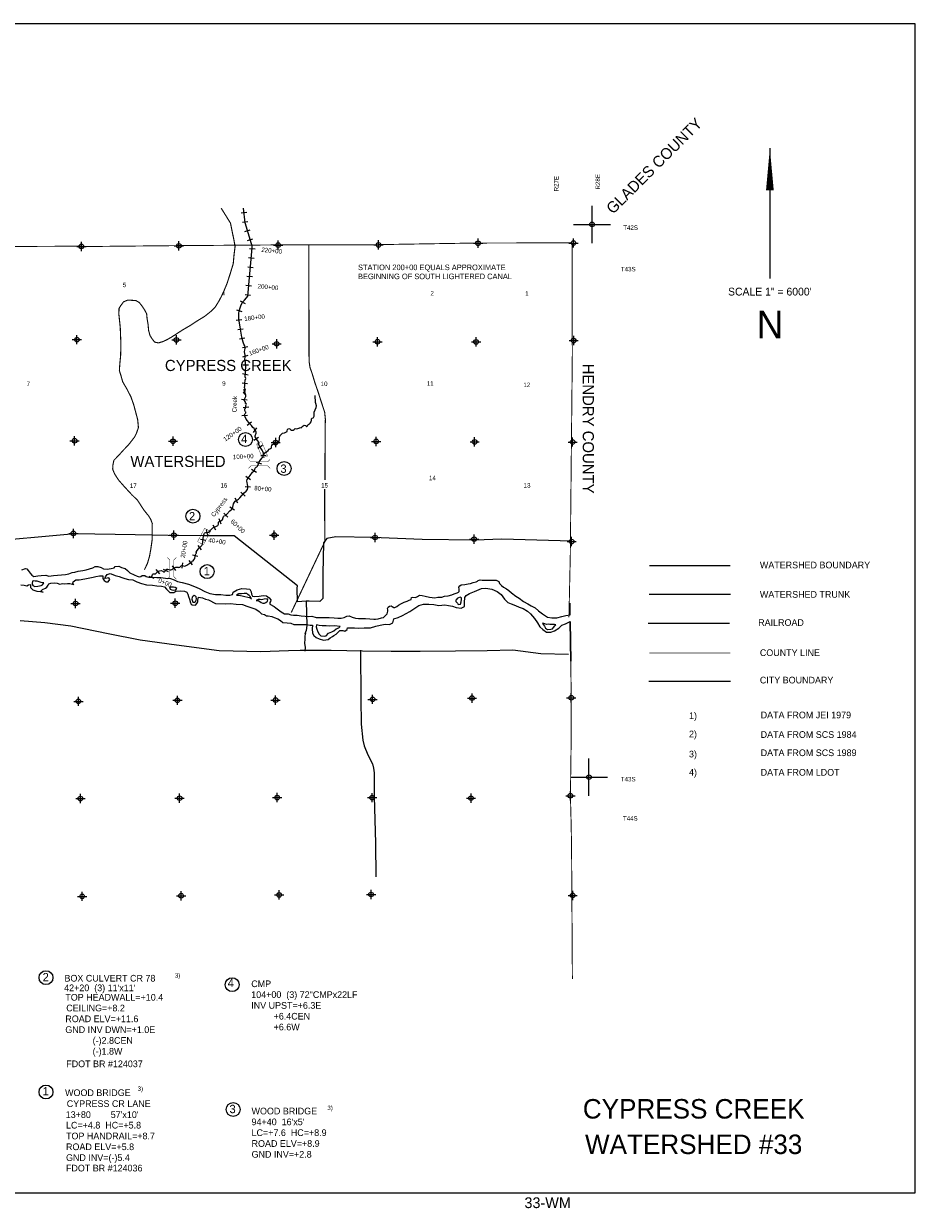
# Model space of a CAD drawing. Extents: x 237372 to 333372, y 833804 to 897635.
# Tile 3 of 3: x 285353 to 333372, y 833804 to 897635. Entities that reach past the tile are written whole.
import ezdxf
from ezdxf.enums import TextEntityAlignment as Align

# ---------------------------------------------------------------- set-up
doc = ezdxf.new("R2010")
doc.units = 0
doc.header["$LTSCALE"] = 800
doc.header["$PDMODE"] = 34
doc.header["$PDSIZE"] = 250
for name, pattern in [('DASHED', [0]), ('PHANTOM', [0]), ('STREAM', [0])]:
    doc.linetypes.add(name, pattern=pattern)
doc.layers.get('0').update_dxf_attribs({"linetype": 'CONTINUOUS'})
for name, color, linetype in [('BORDER', 1, 'CONTINUOUS'), ('CITY', 14, 'DASHED'), ('COUNTY', 15, 'PHANTOM'), ('MAJROADS', 9, 'CONTINUOUS'), ('RR', 13, 'CONTINUOUS'), ('SEC', 2, 'CONTINUOUS'), ('STATIONS', 7, 'CONTINUOUS'), ('STRUCTTEXT', 7, 'CONTINUOUS'), ('STRUCTURES', 10, 'CONTINUOUS'), ('TEXT', 7, 'CONTINUOUS'), ('TRUNKS', 5, 'STREAM'), ('WATER', 4, 'CONTINUOUS'), ('WSHEDS', 3, 'CONTINUOUS')]:
    doc.layers.add(name, color=color, linetype=linetype)

# ---------------------------------------------------------------- blocks, each defined once
blk = doc.blocks.new('TICK')
at = {"color": 0}
for points in [[(500, 0), (500, 1000)], [(0, 500), (1000, 500)]]:
    blk.add_lwpolyline(points, dxfattribs=at)
blk.add_point((500, 500), dxfattribs=at)
blk = doc.blocks.new('BRIDGE')
at = {"layer": 'STRUCTURES', "color": 0, "const_width": 20}
for points in [[(-234, -534), (-101, -402), (-101, 496), (-234, 629)], [(244, -534), (112, -402), (112, 496), (244, 629)]]:
    blk.add_lwpolyline(points, dxfattribs=at)
blk = doc.blocks.new('BOX')
at = {"layer": 'STRUCTURES', "color": 0, "const_width": 20}
blk.add_lwpolyline([(-377, -171), (433, -171), (433, 189), (-377, 189)], close=True, dxfattribs=at)
blk = doc.blocks.new('LEGEND')
at = {"layer": 'CITY', "color": 0}
blk.add_lwpolyline([(-5369, -6262), (-980, -6262)], dxfattribs=at)
at = {"layer": 'COUNTY', "color": 0, "const_width": 50}
blk.add_lwpolyline([(-980, -4741), (-5350, -4743)], dxfattribs=at)
at = {"layer": 'RR', "color": 0}
blk.add_lwpolyline([(-5408, -3135), (-1028, -3135)], dxfattribs=at)
at = {"layer": 'TRUNKS', "color": 0}
blk.add_lwpolyline([(-5357, -1579), (-968, -1579)], dxfattribs=at)
at = {"layer": 'WSHEDS', "color": 0, "const_width": 60}
blk.add_lwpolyline([(-5350, -34), (-980, -34)], dxfattribs=at)
at = {"layer": 'TEXT', "color": 0}
for s, p in [('WATERSHED BOUNDARY', (607, -181)), ('WATERSHED TRUNK', (607, -1765)), ('RAILROAD', (516, -3283)), ('COUNTY LINE', (606, -4906)), ('CITY BOUNDARY', (606, -6382)), ('1)', (-3211, -8303)), ('DATA FROM JEI 1979', (649, -8262)), ('2)', (-3211, -9286)), ('DATA FROM SCS 1984', (649, -9315)), ('3)', (-3211, -10369)), ('DATA FROM SCS 1989', (649, -10298)), ('4)', (-3211, -11352)), ('DATA FROM LDOT', (649, -11352))]:
    blk.add_text(s, height=360, dxfattribs=at).set_placement(p)
blk = doc.blocks.new('RCP')
at = {"layer": 'STRUCTURES', "color": 0, "const_width": 20}
for points in [[(-354, 160, 0.802976), (-374, 25, 0.802976)], [(-374, 25, 0.489412), (-354, -140, 0.489412)], [(-354, -140, 0.606659), (-374, 25, 0.606659)], [(415, 25, 0.606659), (396, -140, 0.606659)], [(415, 25, 0.802976), (396, 160, 0.802976)], [(396, -140, 0.489412), (415, 25, 0.489412)]]:
    blk.add_lwpolyline(points, format="xyb", dxfattribs=at)
for points in [[(396, 160), (-354, 160)], [(-354, -140), (396, -140)]]:
    blk.add_lwpolyline(points, dxfattribs=at)

msp = doc.modelspace()

# ---------------------------------------------------------------- linework, layer by layer
at = {"layer": 'BORDER', "color": 0}
msp.add_lwpolyline([(237372, 834635), (333372, 834635), (333372, 897635), (237372, 897635)], close=True, dxfattribs=at)
at = {"layer": 'COUNTY', "color": 0}
msp.add_line((314814, 863285), (314781, 865425), dxfattribs=at)
at = {"layer": 'COUNTY', "color": 0, "const_width": 50}
for points in [[(314888, 885827), (309574, 885814), (304211, 885726), (298807, 885713), (293461, 885675), (288984, 885630), (288208, 885645), (282929, 885623), (278920, 885606), (277966, 885592), (277594, 885590), (272402, 885786), (266950, 885917), (261647, 885912), (256329, 886000), (251194, 886003), (245934, 886091), (240641, 886112), (240408, 886113)], [(314718, 865650), (314791, 868979), (314845, 874341), (314900, 879803), (314888, 885827)], [(314814, 863285), (314844, 861312), (314838, 859025), (314798, 856034), (314832, 854720), (314858, 853404), (314904, 846162)]]:
    msp.add_lwpolyline(points, dxfattribs=at)
at = {"layer": 'MAJROADS', "color": 0}
for points in [[(314876, 869748), (311098, 869852), (309673, 869804), (306808, 869842), (304161, 869954), (302159, 869994), (301680, 869898), (301503, 869664), (301465, 867989), (301457, 866908), (301463, 866656), (301295, 866507), (300725, 866511), (300557, 866521), (300105, 866491), (300077, 867220), (300103, 867337), (296687, 870036), (295020, 870048), (293127, 870062), (291350, 870093), (288100, 870142), (282935, 869678)], [(300557, 866521), (300598, 865213), (300571, 864937), (300485, 864753), (300485, 864753)], [(285158, 865477), (286499, 865373), (287889, 865184), (289897, 864781), (291620, 864439), (293588, 864170), (295882, 863865), (298128, 863811), (299620, 863857), (300249, 863884), (301909, 863887), (303602, 863846), (305152, 863833), (306703, 863827), (308606, 863835), (310308, 863862), (311700, 863892), (313207, 863702), (314698, 863664)], [(300485, 864753), (300528, 864803), (300493, 864644), (300500, 864468), (300482, 864251), (300505, 864024), (300487, 863823)], [(303494, 863882), (303508, 861259), (303532, 859893), (303618, 859038), (303691, 858719), (303765, 858551), (303905, 858198), (304144, 857752), (304193, 857517), (304233, 857265), (304223, 856000), (304297, 853478), (304318, 851666)]]:
    msp.add_lwpolyline(points, dxfattribs=at)
at = {"layer": 'SEC', "color": 0}
for p in [(304461, 885716), (309824, 885804), (314963, 885817), (288458, 885635), (293711, 885666), (299057, 885704), (288221, 880610), (293575, 880597), (298978, 880384), (304408, 880497), (309719, 880485), (314973, 880557), (288091, 875164), (293394, 875135), (298924, 875064), (304337, 875126), (309640, 875098), (314918, 875094), (288030, 870171), (293442, 870075), (298846, 870079), (304275, 869949), (309612, 869861), (314864, 869732), (288144, 866392), (293515, 866404), (288300, 861121), (293629, 861176), (298916, 861189), (304144, 861228), (309498, 861299), (314844, 861312), (288405, 855884), (293751, 855905), (299004, 855935), (304115, 855932), (309444, 855904), (314798, 856034), (288502, 850613), (293831, 850643), (299110, 850690), (304062, 850713), (314920, 850662)]:
    msp.add_point(p, dxfattribs=at)
at = {"layer": 'STATIONS', "color": 0}
for p, q in [((297070, 887438), (297368, 887473)), ((297128, 886941), (297426, 886976)), ((297266, 886435), (297554, 886520)), ((297408, 885955), (297696, 886041)), ((297511, 885529), (297810, 885501)), ((297464, 885031), (297763, 885003)), ((297417, 884533), (297716, 884505)), ((297324, 883538), (297622, 883510)), ((297371, 884036), (297669, 884007)), ((297277, 883040), (297575, 883012)), ((296817, 882208), (297105, 882124)), ((297012, 882701), (297275, 882557)), ((296803, 881651), (297101, 881689)), ((296877, 881157), (297175, 881194)), ((296974, 880654), (297268, 880716)), ((297136, 880189), (297430, 880247)), ((297158, 879680), (297440, 879782)), ((297162, 879245), (297462, 879255)), ((297145, 878792), (297434, 878711)), ((297115, 878280), (297413, 878243)), ((297188, 877938), (297292, 877657)), ((297089, 877408), (297387, 877370)), ((297098, 876518), (297398, 876532)), ((297174, 876950), (297472, 876988)), ((297380, 876011), (297625, 876184)), ((297725, 875607), (297900, 875851)), ((297743, 875197), (298002, 875348)), ((297955, 874754), (298208, 874916)), ((297870, 874004), (298159, 873925)), ((298120, 874375), (298419, 874392)), ((297325, 873252), (297565, 873072)), ((297630, 873625), (297890, 873474)), ((297276, 872699), (297575, 872674)), ((296726, 872081), (296874, 871820)), ((297054, 872383), (297278, 872183)), ((296453, 871599), (296704, 871434)), ((295866, 870974), (295970, 870692)), ((296132, 871253), (296350, 871046)), ((295183, 870362), (295246, 870069)), ((295539, 870634), (295675, 870367)), ((294723, 869523), (294907, 869286)), ((294866, 869853), (295163, 869812)), ((294446, 869021), (294734, 868937)), ((292465, 868217), (292672, 868000)), ((292861, 868244), (293134, 868119)), ((293355, 868415), (293526, 868168)), ((293914, 868586), (293867, 868289)), ((294249, 868718), (294421, 868471)), ((292088, 867866), (292368, 867757))]:
    msp.add_line(p, q, dxfattribs=at)
at = {"layer": 'STRUCTTEXT', "color": 0}
for centre in [(297294, 875234), (299376, 873664), (294468, 871103), (295229, 868112), (286553, 846234), (296584, 845854), (286553, 840071), (296633, 839129)]:
    msp.add_circle(centre, 375, dxfattribs=at)
at = {"layer": 'TEXT', "color": 0}
msp.add_line((325540, 890933), (325540, 883909), dxfattribs=at)
msp.add_lwpolyline([(325540, 890933, 0, 416, 0), (325540, 888658, 416, 416, 0)], format="xyseb", dxfattribs=at)
at = {"layer": 'TRUNKS', "color": 0}
for points in [[(292228, 867812), (292287, 867963), (292322, 867989), (292375, 867994), (292447, 867996), (292495, 868024), (292546, 868087), (292599, 868137), (292665, 868161), (292757, 868163), (292840, 868139), (292883, 868108), (292932, 868101), (292973, 868129), (293006, 868202), (293024, 868221), (293053, 868241), (293090, 868245), (293219, 868216), (293269, 868203), (293335, 868222), (293341, 868226), (293410, 868270), (293482, 868320), (293544, 868346), (293627, 868346), (293664, 868344), (293714, 868339), (293756, 868359), (293806, 868387), (293828, 868420), (293866, 868442), (293894, 868437), (294019, 868413), (294067, 868419), (294135, 868456), (294399, 868639), (294419, 868674), (294476, 868698), (294524, 868741), (294577, 868818), (294582, 868949), (294606, 869032), (294622, 869070), (294654, 869100), (294646, 869157), (294699, 869242), (294774, 869330), (294811, 869402), (294873, 869450), (294941, 869511), (294987, 869594), (294996, 869701), (295045, 870048), (295050, 870086), (295081, 870145), (295094, 870185), (295110, 870209), (295154, 870222), (295210, 870215), (295300, 870234), (295371, 870293), (295408, 870352), (295459, 870407), (295538, 870466), (295808, 870603), (295849, 870673), (295852, 870780), (295898, 870826), (295968, 870852), (296028, 870865), (296069, 870932), (296072, 870981), (296089, 871033), (296114, 871079), (296155, 871114), (296221, 871129), (296289, 871201), (296461, 871387), (296544, 871465), (296619, 871579), (296657, 871758), (296704, 871846), (296748, 871905), (296800, 871950), (296862, 871985), (296921, 872016), (296991, 872088), (297233, 872358), (297343, 872454), (297405, 872542), (297420, 872620), (297427, 872701), (297408, 872815), (297380, 872897), (297374, 873008), (297389, 873072), (297440, 873155), (297541, 873290), (297684, 873461), (297759, 873548), (297792, 873605), (297821, 873686), (297880, 873734), (297913, 873751), (297937, 873793), (298001, 873915), (298032, 874029), (298087, 874105), (298133, 874160), (298191, 874247), (298232, 874284), (298270, 874372), (298264, 874486), (298236, 874586), (298194, 874659), (298040, 874900), (297998, 874997), (297994, 875041), (297990, 875084), (297988, 875133), (297964, 875163), (297883, 875254), (297846, 875317), (297820, 875376), (297812, 875433), (297832, 875479), (297858, 875521), (297871, 875565), (297867, 875619), (297850, 875683), (297822, 875722), (297791, 875744), (297773, 875762), (297771, 875771), (297778, 875793), (297769, 875826), (297702, 875885), (297614, 875993), (297580, 876021), (297525, 876065), (297338, 876331), (297281, 876456), (297248, 876522), (297246, 876563), (297257, 876601), (297279, 876629), (297295, 876653), (297310, 876673), (297317, 876699), (297295, 876725), (297260, 876785), (297258, 876831), (297269, 876876), (297298, 876925), (297324, 876957), (297318, 877008), (297318, 877054), (297336, 877089), (297360, 877126), (297330, 877165), (297299, 877176), (297292, 877192), (297290, 877214), (297306, 877249), (297297, 877264), (297269, 877279), (297240, 877310), (297232, 877339), (297241, 877411), (297280, 877470), (297318, 877538), (297309, 877595), (297292, 877645), (297246, 877693), (297205, 877724), (297198, 877768), (297205, 877786), (297231, 877794), (297266, 877807), (297280, 877840), (297293, 877890), (297276, 877939), (297254, 877976), (297243, 878037), (297267, 878120), (297261, 878239), (297284, 878420), (297308, 878521), (297287, 878604), (297274, 878694), (297292, 878758), (297299, 878872), (297303, 878974), (297317, 879093), (297307, 879395), (297270, 879491), (297255, 879575), (297280, 879654), (297306, 879713), (297282, 879778), (297256, 879866), (297241, 879962), (297257, 880054), (297277, 880129), (297286, 880203), (297271, 880280), (297217, 880372), (297166, 880469), (297108, 880745), (297057, 880953), (297027, 881172), (296997, 881409), (296960, 881602), (296939, 881770), (296937, 881915), (296933, 882025), (296958, 882156), (296989, 882263), (297036, 882383), (297064, 882484), (297150, 882641), (297243, 882729), (297357, 882871), (297419, 882949), (297665, 885557), (297661, 885651), (297620, 885772), (297284, 886901), (297191, 887693)], [(298246, 874394), (298384, 874522), (298516, 874645), (298578, 874717), (298641, 874743), (298694, 874784), (298707, 874843), (298708, 874902), (298747, 874955), (298861, 875002), (298986, 875055), (299065, 875089), (299107, 875140), (299132, 875225), (299121, 875308), (299143, 875429), (299214, 875507), (299293, 875564), (299391, 875585), (299473, 875620), (299534, 875657), (299545, 875701), (299558, 875760), (299572, 875799), (299594, 875812), (299635, 875819), (299683, 875805), (299714, 875770), (299771, 875739), (299861, 875737), (299924, 875774), (299962, 875804), (299979, 875815), (300034, 875809), (300108, 875824), (300216, 875865), (300249, 875876), (300292, 875858), (300328, 875891), (300356, 875939), (300396, 875974), (300466, 875995), (300527, 875984), (300554, 875969), (300567, 875949), (300575, 875929), (300595, 875925), (300606, 875927), (300623, 875940), (300635, 875971), (300661, 876023), (300705, 876062), (300742, 876075), (300782, 876104), (300826, 876182), (300848, 876274), (300859, 876336), (300897, 876381), (300943, 876403), (300965, 876418), (300991, 876484), (300999, 876696), (301105, 876959), (301118, 877051), (301084, 877167), (301060, 877215), (301059, 877596)]]:
    msp.add_lwpolyline(points, dxfattribs=at)
at = {"layer": 'WATER', "color": 0}
for points in [[(285243, 868201), (285444, 868284), (285520, 868258), (285594, 868166), (285702, 868031), (285785, 867913), (285894, 867854), (286112, 867886), (286288, 867910), (286547, 867925), (286714, 867857), (286966, 867897), (287175, 867921), (287385, 867936), (287602, 867960), (287787, 868000), (287955, 868058), (288114, 868090), (288280, 868133), (288531, 868165), (288724, 868206), (288900, 868255), (289076, 868320), (289194, 868387), (289345, 868386), (289529, 868326), (289645, 868266), (289855, 868248), (290056, 868272), (290224, 868313), (290283, 868379), (290475, 868412), (290626, 868335), (290751, 868301), (290818, 868284), (290943, 868166), (291068, 868048), (291301, 867929), (291468, 867861), (291577, 867835), (291661, 867851), (291737, 867893), (291879, 867908), (291946, 867841), (292096, 867815), (292314, 867813), (292515, 867795), (292741, 867794), (292984, 867767), (293251, 867732), (293452, 867672), (293627, 867587), (293895, 867518), (294237, 867432), (294546, 867313), (294797, 867194), (295106, 867033), (295381, 866931), (295691, 866870), (295967, 866876), (296243, 866841), (296461, 866840), (296604, 866881), (296638, 866998), (296848, 867130), (297092, 867204), (297351, 867177), (297535, 867159), (297610, 867025), (297625, 866899), (297667, 866790), (297809, 866772), (298035, 866787), (298245, 866828), (298437, 866801), (298570, 866692), (298670, 866591), (298636, 866499), (298611, 866440), (298610, 866365), (298836, 866236), (298936, 866160), (299069, 866051), (299227, 865941), (299402, 865831), (299595, 865838), (299745, 865787), (299888, 865761), (300089, 865768), (300298, 865733), (300515, 865715), (300674, 865697), (300875, 865712), (301109, 865635), (301360, 865642), (301603, 865632), (301812, 865631), (302072, 865612), (302264, 865594), (302449, 865601), (302608, 865642), (302751, 865717), (302885, 865724), (303043, 865665), (303219, 865605), (303378, 865587), (303579, 865586), (303763, 865576), (303989, 865575), (304215, 865548), (304299, 865556), (304449, 865572), (304617, 865612), (304726, 865645), (304929, 865837), (304972, 865979), (304956, 866047), (304939, 866122), (304990, 866197), (305058, 866255), (305141, 866271), (305200, 866229), (305283, 866178), (305350, 866178), (305443, 866228), (305535, 866302), (305703, 866393), (305846, 866468), (306006, 866525), (306115, 866575), (306216, 866608), (306241, 866725), (306317, 866733), (306459, 866723), (306568, 866773), (306669, 866839), (306812, 866821), (306970, 866787), (307205, 866735), (307497, 866700), (307665, 866740), (307866, 866739), (308009, 866780), (308210, 866804), (308403, 866861), (308529, 866919), (308697, 866976), (308772, 867009), (308798, 867043), (308807, 867168), (308791, 867269), (308833, 867352), (308917, 867394), (309110, 867418), (309286, 867450), (309420, 867474), (309563, 867532), (309714, 867564), (309790, 867589), (309832, 867631), (309932, 867663), (310050, 867654), (310175, 867645), (310368, 867644), (310552, 867643), (310661, 867659), (310803, 867658), (310937, 867581), (310986, 867464), (311078, 867363), (311186, 867270), (311353, 867185), (311486, 867100), (311619, 866974), (311853, 866788), (312036, 866678), (312270, 866509), (312503, 866374), (312678, 866263), (312904, 866153), (313087, 865993), (313287, 865832), (313562, 865663), (313796, 865620), (314064, 865618), (314333, 865691), (314551, 865749), (314777, 865789), (314791, 866403)], [(285204, 867406), (285372, 867379), (285514, 867337), (285606, 867395), (285715, 867411), (285723, 867260), (285848, 867134), (286065, 867065), (286266, 867039), (286403, 867005), (286266, 867039), (286367, 867156), (286367, 867156), (286535, 867213), (286594, 867280), (286679, 867380), (286713, 867447), (286813, 867496), (287015, 867512), (287157, 867486), (287307, 867443), (287450, 867467), (287575, 867458), (287710, 867466), (287844, 867465), (288044, 867413), (287994, 867472), (288020, 867564), (288163, 867664), (288347, 867663), (288641, 867728), (288918, 867777), (289102, 867809), (289245, 867850), (289429, 867882), (289614, 867890), (289621, 867739), (289679, 867630), (289788, 867554), (289897, 867561), (289998, 867695), (289931, 867779), (289848, 867763), (289730, 867738), (289756, 867830), (289849, 867955), (290008, 868013), (290159, 867953), (290284, 867902), (290493, 867851), (290644, 867791), (290802, 867748), (291003, 867689), (291229, 867670), (291446, 867552), (291697, 867467), (291965, 867398), (292283, 867388), (292517, 867344), (292769, 867334), (292936, 867283), (293044, 867165), (293136, 867073), (293227, 866988), (293437, 866987), (293554, 867053), (293806, 867068), (294015, 867050), (294132, 866999), (294190, 866899), (294231, 866773), (294281, 866630), (294338, 866420), (294379, 866353), (294429, 866319), (294597, 866310), (294681, 866393), (294724, 866476), (294733, 866569), (294767, 866728), (294876, 866718), (294976, 866701), (295143, 866625), (295302, 866582), (295686, 866387), (296214, 866375), (296499, 866399), (296801, 866363), (297144, 866336), (297369, 866243), (297645, 866157), (297846, 866089), (298030, 865970), (298154, 865836), (298330, 865801), (298422, 865725), (298514, 865733), (298723, 865698), (298840, 865639), (299041, 865562), (299183, 865469), (299316, 865376), (299550, 865350), (299735, 865332), (299902, 865255), (300094, 865263), (300312, 865261), (300580, 865260), (300773, 865233), (300915, 865233), (300889, 865023), (300913, 864797), (300987, 864662), (301112, 864561), (301271, 864493), (301497, 864425), (301748, 864448), (301858, 864540), (301975, 864623), (302059, 864664), (302186, 864747), (302278, 864831), (302379, 864930), (302547, 864946), (302647, 864895), (302774, 864995), (302799, 865079), (302975, 865086), (303168, 865076), (303411, 865058), (303687, 865073), (304031, 865088), (304316, 865170), (304543, 865219), (304828, 865284), (305045, 865266), (305230, 865349), (305290, 865575), (305525, 865640), (305752, 865748), (306147, 865963), (306366, 866104), (306626, 866278), (306878, 866352), (307171, 866351), (307448, 866332), (307716, 866289), (308026, 866320), (308227, 866277), (308444, 866251), (308645, 866174), (308913, 866147), (309098, 866238), (309090, 866448), (309117, 866724), (309185, 866824), (309370, 866940), (309630, 867048), (310000, 867205), (310251, 867220), (310561, 867159), (310853, 867032), (311070, 866871), (311253, 866619), (311419, 866450), (311603, 866374), (311837, 866289), (312038, 866187), (312255, 866119), (312480, 865983), (312655, 865840), (312863, 865587), (313029, 865343), (313145, 865133), (313320, 864998), (313504, 864846), (313747, 864853), (313948, 864927), (314175, 865060), (314336, 865226), (314537, 865301), (314781, 865425), (314814, 863285)], [(309932, 867663), (310368, 867644)]]:
    msp.add_lwpolyline(points, dxfattribs=at)
for points in [[(286432, 867505), (286298, 867531), (286181, 867566), (286072, 867600), (285963, 867601), (285880, 867618), (285821, 867593), (285812, 867476), (285853, 867367), (285953, 867308), (286121, 867323), (286288, 867364), (286364, 867405)], [(293591, 867196), (293516, 867247), (293424, 867273), (293332, 867282), (293265, 867282), (293198, 867266), (293239, 867174), (293322, 867123), (293439, 867114), (293540, 867130)], [(294526, 866822), (294476, 866788), (294417, 866730), (294416, 866621), (294440, 866521), (294465, 866462), (294549, 866461), (294599, 866494), (294650, 866569), (294651, 866653), (294643, 866745), (294601, 866796)], [(296805, 866848), (296947, 866847), (297123, 866804), (297265, 866778), (297415, 866743), (297532, 866725), (297624, 866641), (297566, 866750), (297500, 866826), (297425, 866869), (297366, 866936), (297232, 866937), (297090, 866921), (296973, 866922), (296922, 866914), (296847, 866881)], [(297875, 866556), (297984, 866563), (298075, 866496), (298142, 866445), (298225, 866402), (298318, 866410), (298402, 866451), (298477, 866510), (298495, 866585), (298462, 866644), (298311, 866628), (298168, 866595), (298084, 866604), (297984, 866613)], [(308856, 866740), (308764, 866698), (308697, 866657), (308671, 866607), (308646, 866582), (308620, 866565), (308628, 866498), (308712, 866406), (308761, 866347), (308879, 866354), (308913, 866480), (308931, 866614), (308923, 866697)], [(302388, 865159), (302086, 865187), (301827, 865180), (301643, 865181), (301425, 865191), (301266, 865209), (301115, 865235), (301106, 865143), (301139, 865017), (301188, 864858), (301271, 864732), (301362, 864647), (301547, 864637), (301647, 864645), (301774, 864787), (301950, 864861), (302051, 864927), (302186, 865035), (302329, 865084)], [(313294, 865327), (313344, 865243), (313402, 865167), (313451, 865058), (313568, 864999), (313744, 865006), (313836, 865030), (313895, 865105), (313963, 865189), (314014, 865239), (313938, 865256), (313821, 865257), (313695, 865257), (313603, 865275), (313503, 865259), (313428, 865301), (313361, 865318)]]:
    msp.add_lwpolyline(points, close=True, dxfattribs=at)
at = {"layer": 'WSHEDS', "color": 0, "const_width": 60}
for points in [[(291852, 868212), (292016, 868549), (292130, 868943), (292199, 869325), (292272, 869840), (292269, 870337), (292278, 870700), (292200, 870912), (292097, 871092), (291833, 871419), (291477, 871964), (291182, 872248), (290776, 872687), (290470, 873035), (290252, 873368), (290145, 873627), (290153, 873835), (290208, 874106), (290487, 874395), (290719, 874653), (291001, 874948), (291317, 875352), (291432, 875583), (291531, 875872), (291490, 876308), (291395, 876662), (291277, 877105), (291124, 877536), (290897, 877974), (290683, 878340), (290593, 878667), (290505, 878942), (290530, 879307), (290572, 879751), (290589, 880336), (290552, 881280), (290476, 881993), (290488, 882294), (290568, 882428), (290727, 882645), (290949, 882740), (291151, 882732), (291396, 882714), (291572, 882614), (291715, 882435), (291858, 882223), (291973, 882007), (292001, 881720), (292055, 881411), (292076, 881124), (292152, 880838), (292270, 880652), (292403, 880480), (292605, 880433), (292851, 880505), (293089, 880618), (293287, 880731), (293572, 880914), (293900, 881127), (294303, 881362), (294601, 881561), (295105, 881869), (295457, 882151), (295666, 882364), (295870, 882693), (296070, 883075), (296306, 883642), (296469, 884147), (296638, 884703), (296679, 885155), (296737, 885630), (296678, 885960), (296490, 886888), (295990, 887693)], [(300721, 879714), (300724, 879437), (300774, 879103), (300872, 878832), (301033, 878301), (301217, 877766), (301395, 877209), (301562, 876703), (301602, 876304), (301589, 875961), (301577, 873045)], [(301559, 872560), (301569, 869722), (299764, 865911)]]:
    msp.add_lwpolyline(points, dxfattribs=at)
at = {"layer": 'WSHEDS', "color": 0, "linetype": 'DASHED', "const_width": 60}
msp.add_lwpolyline([(300721, 879714), (300707, 885717)], dxfattribs=at)

# ---------------------------------------------------------------- block references
at = {"color": 0, "xscale": 2, "yscale": 2, "zscale": 2}
for p in [(314963, 885817), (314798, 856034)]:
    msp.add_blockref('TICK', p, dxfattribs=at)
at = {"layer": 'STRUCTTEXT', "color": 0}
msp.add_blockref('LEGEND', (324395, 868468), dxfattribs=at)
at = {"layer": 'STRUCTURES', "color": 0}
for name, p, rotation in [('RCP', (298170, 874689), 293), ('BRIDGE', (298087, 873912), 90), ('BOX', (295070, 870032), 242)]:
    msp.add_blockref(name, p, dxfattribs=dict(at, rotation=rotation))
msp.add_blockref('BRIDGE', (293327, 868239), dxfattribs=at)

# ---------------------------------------------------------------- texts
at = {"layer": 'STATIONS', "color": 0}
for s, rotation, p in [('220+00', 354.60913, (298698, 885290)), ('200+00', 354.60913, (298498, 883328)), ('180+00', 7.19014, (297800, 881682)), ('160+00', 19.92685, (298052, 879933)), ('120+00', 35.19362, (296667, 875433)), ('100+00', 3.09241, (297184, 874194)), ('80+00', 355.15508, (298226, 872461)), ('60+00', 316.58045, (296804, 870468)), ('20+00', 81.04438, (294104, 869295)), ('40+00', 352.02538, (295750, 869631)), ('0+00', 338.75303, (292922, 867403))]:
    msp.add_text(s, height=240, rotation=rotation, dxfattribs=at).set_placement(p, align=Align.CENTER)
at = {"layer": 'STRUCTTEXT', "color": 0}
for s, height, p in [('4', 450, (297063, 875036)), ('3', 450, (299178, 873433)), ('2', 450, (294254, 870872)), ('1', 450, (295047, 867914)), ('2', 450, (286372, 846036)), ('3)', 240, (293495, 846231)), ("42+20  (3) 11'x11'", 360, (287532, 845503)), ('BOX CULVERT CR 78', 360, (287549, 846022)), ('4', 450, (296336, 845722)), ('CMP', 360, (297608, 845722)), ('TOP HEADWALL=+10.4', 360, (287594, 844995)), ('104+00  (3) 72"CMPx22LF', 360, (297608, 845139)), ('CEILING=+8.2', 360, (287644, 844417)), ('INV UPST=+6.3E', 360, (297608, 844556)), ('ROAD ELV=+11.6', 360, (287594, 843834)), ('         +6.4CEN', 360, (297608, 843974)), ('GND INV DWN=+1.0E', 360, (287594, 843251)), ('         +6.6W', 360, (297608, 843391)), ('           (-)2.8CEN', 360, (287594, 842668)), ('           (-)1.8W', 360, (287594, 842085)), ('FDOT BR #124037', 360, (287644, 841409)), ('1', 450, (286372, 839889)), ('WOOD BRIDGE', 360, (287581, 839853)), ('3)', 240, (291487, 840132)), ('CYPRESS CR LANE', 360, (287671, 839263)), ('3', 450, (296435, 838931)), ('13+80', 360, (287617, 838673)), ("57'x10'", 360, (290040, 838670)), ('WOOD BRIDGE', 360, (297625, 838865)), ('3)', 240, (301706, 839096)), ('LC=+4.8  HC=+5.8', 360, (287632, 838104)), ("94+40  16'x5'", 360, (297625, 838282)), ('TOP HANDRAIL=+8.7', 360, (287632, 837522)), ('LC=+7.6  HC=+8.9', 360, (297625, 837699)), ('ROAD ELV=+8.9', 360, (297625, 837116)), ('ROAD ELV=+5.8', 360, (287632, 836939)), ('GND INV=+2.8', 360, (297625, 836533)), ('GND INV=(-)5.4', 360, (287632, 836356)), ('FDOT BR #124036', 360, (287628, 835791))]:
    msp.add_text(s, height=height, dxfattribs=at).set_placement(p)
at = {"layer": 'TEXT', "color": 0}
for s, height, rotation, p in [('GLADES COUNTY', 600, 45, (317091, 887338)), ('R27E', 240, 90, (314160, 888600)), ('R28E', 240, 90, (316392, 888701)), ('HENDRY COUNTY', 600, 270, (315462, 879316))]:
    msp.add_text(s, height=height, rotation=rotation, dxfattribs=at).set_placement(p)
for s, height, p in [('T42S', 240, (317643, 886524)), ('STATION 200+00 EQUALS APPROXIMATE', 300, (303358, 884355)), ('BEGINNING OF SOUTH LIGHTERED CANAL', 300, (303358, 883869)), ('T43S', 240, (317517, 884291)), ('2', 240, (307259, 882991)), ('9', 240, (296042, 878128)), ('T43S', 240, (317515, 856809)), ('T44S', 240, (317627, 854695))]:
    msp.add_text(s, height=height, dxfattribs=at).set_placement(p)
for s, height, p in [('5', 240, (290777, 883438)), ('SCALE 1" = 6000\'', 419.58, (325538, 882988)), ('4', 240, (296102, 882991)), ('1', 240, (312450, 882976)), ('N', 1498, (325547, 880674)), ('CYPRESS CREEK', 600, (296370, 878919)), ('7', 240, (285601, 878113)), ('10', 240, (301531, 878113)), ('11', 240, (307244, 878128)), ('12', 240, (312450, 878054)), ('WATERSHED', 600, (293662, 873749)), ('14', 240, (307363, 873036)), ('17', 240, (291256, 872624)), ('16', 240, (296132, 872639)), ('15', 240, (301561, 872639)), ('13', 240, (312465, 872639)), ('CYPRESS CREEK', 1050, (321436, 838640)), ('WATERSHED #33', 1050, (321436, 836728)), ('33-WM', 580, (313572, 833815))]:
    msp.add_text(s, height=height, dxfattribs=at).set_placement(p, align=Align.CENTER)
at = {"layer": 'WATER', "color": 0}
for s, rotation, p in [('Creek', 88, (296815, 876688)), ('Cypress', 53, (295609, 871037))]:
    msp.add_text(s, height=240, rotation=rotation, dxfattribs=at).set_placement(p)

doc.saveas('drawing.dxf')
